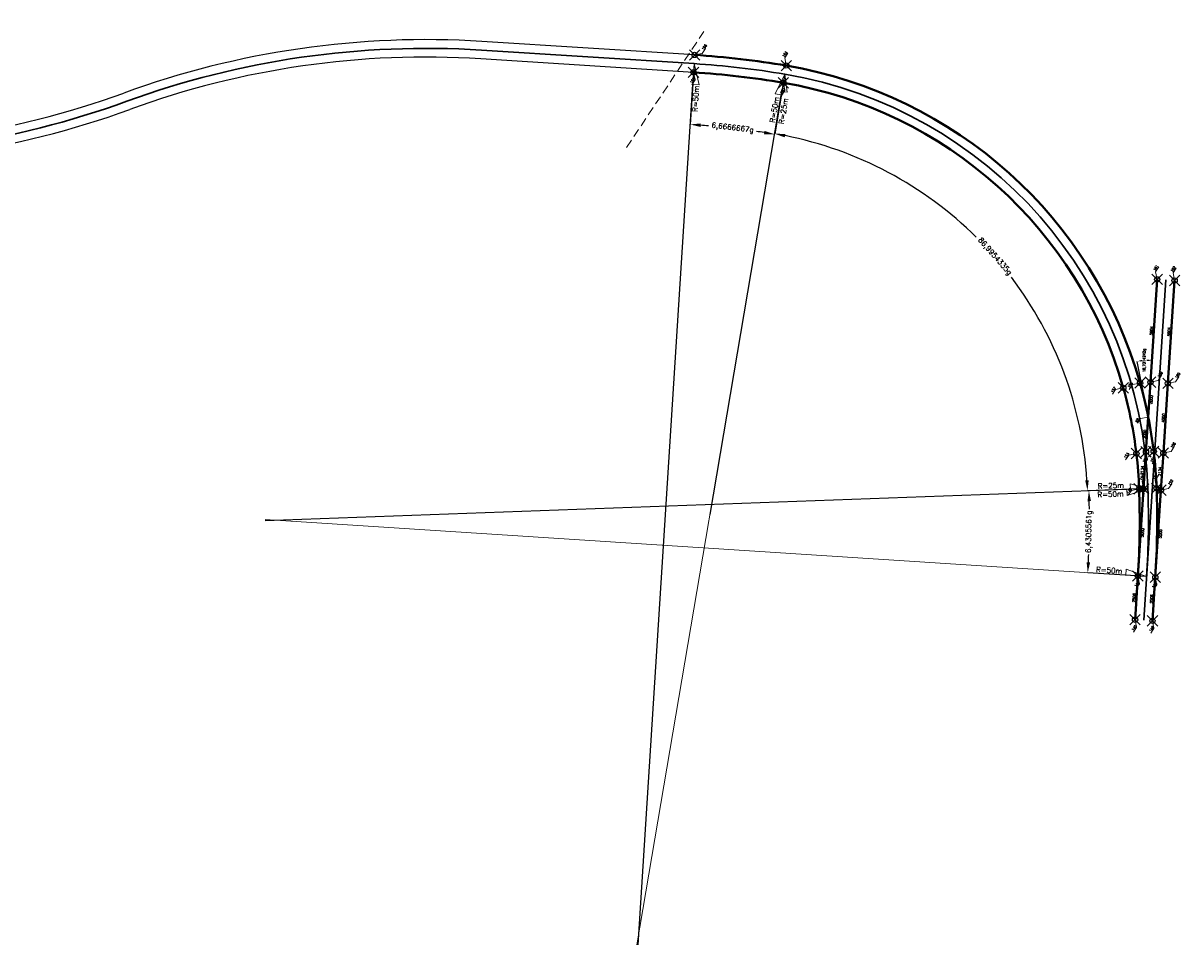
# Model space of a CAD drawing. Header units: metres. Extents: x 6603774 to 6604307, y 5739787 to 5740703.
# Tile 22 of 30: x 6604115 to 6604182, y 5739787 to 5739840. Entities that reach past the tile are written whole.
import ezdxf

# ---------------------------------------------------------------- set-up
doc = ezdxf.new("R2010")
doc.units = ezdxf.units.M
doc.header["$PDMODE"] = 35
doc.header["$PDSIZE"] = 0.3
doc.linetypes.add('DASHDOT', pattern=[25.4, 12.7, -6.35, 0, -6.35])
doc.linetypes.add('DASHED', pattern=[0.75, 0.5, -0.25])
doc.layers.add('-punkty-specyf', color=7, linetype='Continuous')
for name, color, linetype, lineweight in [('-spec-dług-szyn', 7, 'Continuous', 20), ('-spec-wym-k-zewn', 30, 'Continuous', 13), ('-spec-wym-kąt-blok', 160, 'Continuous', 13), ('mat-szyna 76C1(VK Ri60)', 3, 'Continuous', 40), ('mat-szyna R60R2', 7, 'Continuous', 40), ('Opis', 7, 'Continuous', 13), ('OSIE_TORU', 10, 'DASHDOT', 30), ('szyna 59R2 (między zwr. a krzyż.)', 222, 'Continuous', 40), ('szyna 60R2 (między zwr. a krzyż.)', 254, 'Continuous', 40), ('T_szyny 60R2 R290', 14, 'Continuous', 40), ('wsp-KrzyżownicRZ', 1, 'Continuous', 15), ('wsp-tocznej-szyn RZ', 114, 'Continuous', 15), ('zwrotnica R50m', 140, 'Continuous', 40)]:
    doc.layers.add(name, color=color, linetype=linetype, lineweight=lineweight)
doc.styles.add('dług-szyn', font='txt.shx')
doc.styles.add('prom-specyf', font='txt.shx')
doc.styles.add('WSP', font='txt.shx', dxfattribs={"width": 0.8})
doc.dimstyles.new('Długości-szyn-spec', dxfattribs={"dimtxt": 0.15, "dimasz": 0.01, "dimexe": 1.25, "dimexo": 0, "dimgap": 0, "dimtad": 0, "dimdec": 0, "dimlfac": 1000, "dimtxsty": 'dług-szyn', "dimblk": 'NONE', "dimcen": 0, "dimse1": 1, "dimse2": 1, "dimsd1": 1, "dimsd2": 1, "dimaunit": 1, "dimadec": 3, "dimazin": 0, "dimtfac": 1, "dimtdec": 0, "dimtmove": 0, "dimatfit": 3, "dimldrblk": 'NONE', "dimfxl": 1, "dimtolj": 1, "dimarcsym": 0})
doc.dimstyles.new('krzyz-tory-w-100-kąty', dxfattribs={"dimtxt": 0.15, "dimasz": 0.15, "dimexe": 0, "dimexo": 0, "dimgap": 0.03, "dimtad": 0, "dimdec": 0, "dimtxsty": 'prom-specyf', "dimcen": 0, "dimaunit": 2, "dimadec": 7, "dimazin": 0, "dimtfac": 1, "dimtdec": 0, "dimtmove": 0, "dimatfit": 3, "dimfxl": 1, "dimarcsym": 0})
doc.dimstyles.new('Strzałka -pra-duża-spec', dxfattribs={"dimtxt": 0.3, "dimasz": 1.2, "dimexe": 0, "dimexo": 0, "dimgap": 0.005, "dimtad": 3, "dimjust": 1, "dimdec": 0, "dimzin": 0, "dimdsep": 46, "dimtxsty": 'prom-specyf', "dimblk": 'STRZAŁKA1', "dimcen": 0, "dimdle": 0.6, "dimclrd": 256, "dimadec": 0, "dimazin": 0, "dimtfac": 0.75, "dimtdec": 0, "dimtofl": 0, "dimtmove": 2, "dimatfit": 3, "dimfxl": 1, "dimtolj": 1, "dimtzin": 0, "dimlwd": -1, "dimarcsym": 0})
doc.dimstyles.new('Strzałka -pra-spec', dxfattribs={"dimtxt": 0.3, "dimasz": 1, "dimexe": 0, "dimexo": 0, "dimgap": 0.005, "dimtad": 3, "dimjust": 1, "dimdec": 0, "dimzin": 0, "dimdsep": 46, "dimtxsty": 'prom-specyf', "dimblk": 'STRZAŁKA1', "dimcen": 0, "dimdle": 0.6, "dimclrd": 256, "dimadec": 0, "dimazin": 0, "dimtfac": 0.75, "dimtdec": 0, "dimtofl": 0, "dimtmove": 2, "dimatfit": 3, "dimfxl": 1, "dimtolj": 1, "dimtzin": 0, "dimlwd": -1, "dimarcsym": 0})
doc.dimstyles.new('Strzałka le--spec', dxfattribs={"dimtxt": 0.3, "dimasz": 1, "dimexe": 0, "dimexo": 0, "dimgap": 0.02, "dimtad": 1, "dimdec": 0, "dimzin": 0, "dimdsep": 46, "dimtxsty": 'prom-specyf', "dimblk": 'STZRAŁKA-LEWA', "dimcen": 0, "dimdle": 0.6, "dimadec": 0, "dimazin": 0, "dimtfac": 0.75, "dimtdec": 0, "dimtofl": 0, "dimtmove": 2, "dimatfit": 3, "dimfxl": 1, "dimtolj": 1, "dimtzin": 0, "dimarcsym": 0})
doc.dimstyles.new('Strzałka le-duża-spec', dxfattribs={"dimtxt": 0.3, "dimasz": 1.2, "dimexe": 0, "dimexo": 0, "dimgap": 0.02, "dimtad": 1, "dimdec": 0, "dimzin": 0, "dimdsep": 46, "dimtxsty": 'prom-specyf', "dimblk": 'STZRAŁKA-LEWA', "dimcen": 0, "dimdle": 0.6, "dimadec": 0, "dimazin": 0, "dimtfac": 0.75, "dimtdec": 0, "dimtofl": 0, "dimtmove": 2, "dimatfit": 3, "dimfxl": 1, "dimtolj": 1, "dimtzin": 0, "dimarcsym": 0})
doc.dimstyles.new('tory-w-100-kąty', dxfattribs={"dimtxt": 0.15, "dimasz": 0.6, "dimexe": 0, "dimexo": 0, "dimgap": 0, "dimtad": 0, "dimdec": 0, "dimtxsty": 'prom-specyf', "dimcen": 0, "dimaunit": 2, "dimadec": 7, "dimazin": 0, "dimtfac": 1, "dimtdec": 0, "dimtmove": 0, "dimatfit": 3, "dimfxl": 1, "dimarcsym": 0})

# ---------------------------------------------------------------- blocks, each defined once
blk = doc.blocks.new('STZRAŁKA-LEWA')
for p, q in [((-1, 0), (0, 0)), ((0, 0), (-1, -0.2991958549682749)), ((-1, 0), (-1, -0.2991958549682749))]:
    blk.add_line(p, q)
blk = doc.blocks.new('*D45')
at = {"layer": '-spec-wym-k-zewn', "color": 0, "lineweight": -2, "transparency": 16777216}
blk.add_line((6604129.072811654, 5739811.742826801), (6604178.440648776, 5739813.525144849), dxfattribs=at)
at = {"layer": 'Defpoints', "color": 0, "transparency": 16777216}
for p in [(6604179.639867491, 5739813.568440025), (6604129.672421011, 5739811.764474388)]:
    blk.add_point(p, dxfattribs=at)
at = {"layer": '-spec-wym-k-zewn', "color": 0, "lineweight": -2, "transparency": 16777216, "xscale": 1.2, "yscale": 1.2, "zscale": 1.2, "rotation": 2.06764109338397}
blk.add_blockref('STZRAŁKA-LEWA', (6604179.639867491, 5739813.568440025), dxfattribs=at)
at = {"layer": '-spec-wym-k-zewn', "color": 0, "transparency": 16777216, "insert": (6604177.501803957, 5739813.246601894), "char_height": 0.3, "attachment_point": 5, "rotation": 2.0676410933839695, "style": 'prom-specyf'}
blk.add_mtext('\\A1;R=50m', dxfattribs=at)
blk = doc.blocks.new('STRZAŁKA1')
for p, q in [((0, 0), (-1, 0.2991958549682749)), ((-1, 0), (-1, 0.2991958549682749)), ((-1, 0), (0, 0))]:
    blk.add_line(p, q)
blk = doc.blocks.new('*D46')
at = {"layer": '-spec-wym-k-zewn', "transparency": 16777216}
blk.add_line((6604178.369608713, 5739808.598418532), (6604129.073685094, 5739811.803401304), dxfattribs=at)
at = {"layer": 'Defpoints', "color": 0, "transparency": 16777216}
for p in [(6604129.672421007, 5739811.764474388), (6604179.567080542, 5739808.5205647)]:
    blk.add_point(p, dxfattribs=at)
at = {"layer": '-spec-wym-k-zewn', "transparency": 16777216, "xscale": 1.2, "yscale": 1.2, "zscale": 1.2, "rotation": 356.2801406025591}
blk.add_blockref('STRZAŁKA1', (6604179.567080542, 5739808.5205647), dxfattribs=at)
at = {"layer": '-spec-wym-k-zewn', "color": 0, "transparency": 16777216, "insert": (6604177.424836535, 5739808.88531663), "char_height": 0.3, "attachment_point": 5, "rotation": 356.2801406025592, "style": 'prom-specyf'}
blk.add_mtext('\\A1;R=50m', dxfattribs=at)
blk = doc.blocks.new('*D47')
at = {"layer": '-spec-wym-k-zewn', "transparency": 16777216}
blk.add_line((6604178.640518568, 5739813.53236071), (6604154.056534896, 5739812.644809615), dxfattribs=at)
at = {"layer": 'Defpoints', "color": 0, "transparency": 16777216}
for p in [(6604179.639867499, 5739813.568440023), (6604154.656144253, 5739812.666457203)]:
    blk.add_point(p, dxfattribs=at)
at = {"layer": '-spec-wym-k-zewn', "transparency": 16777216, "rotation": 2.067641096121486}
blk.add_blockref('STRZAŁKA1', (6604179.639867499, 5739813.568440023), dxfattribs=at)
at = {"layer": '-spec-wym-k-zewn', "color": 0, "transparency": 16777216, "insert": (6604177.516764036, 5739813.736237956), "char_height": 0.3, "attachment_point": 5, "rotation": 2.067641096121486, "style": 'prom-specyf'}
blk.add_mtext('\\A1;R=25m', dxfattribs=at)
blk = doc.blocks.new('*D48')
at = {"layer": '-spec-wym-k-zewn', "color": 0, "lineweight": -2, "transparency": 16777216}
blk.add_line((6604154.555706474, 5739812.074923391), (6604158.673655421, 5739836.327809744), dxfattribs=at)
at = {"layer": 'Defpoints', "color": 0, "transparency": 16777216}
for p in [(6604158.841051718, 5739837.313699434), (6604154.656144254, 5739812.666457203)]:
    blk.add_point(p, dxfattribs=at)
at = {"layer": '-spec-wym-k-zewn', "color": 0, "lineweight": -2, "transparency": 16777216, "rotation": 80.36353128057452}
blk.add_blockref('STZRAŁKA-LEWA', (6604158.841051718, 5739837.313699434), dxfattribs=at)
at = {"layer": '-spec-wym-k-zewn', "color": 0, "transparency": 16777216, "insert": (6604158.762436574, 5739835.199933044), "char_height": 0.3, "attachment_point": 5, "rotation": 80.36353128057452, "style": 'prom-specyf'}
blk.add_mtext('\\A1;R=25m', dxfattribs=at)
blk = doc.blocks.new('*D49')
at = {"layer": '-spec-wym-k-zewn', "transparency": 16777216}
blk.add_line((6604158.640176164, 5739836.130631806), (6604150.37079899, 5739787.427681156), dxfattribs=at)
at = {"layer": 'Defpoints', "color": 0, "transparency": 16777216}
for p in [(6604158.841051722, 5739837.313699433), (6604150.471236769, 5739788.01921497)]:
    blk.add_point(p, dxfattribs=at)
at = {"layer": '-spec-wym-k-zewn', "transparency": 16777216, "xscale": 1.2, "yscale": 1.2, "zscale": 1.2, "rotation": 80.3635312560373}
blk.add_blockref('STRZAŁKA1', (6604158.841051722, 5739837.313699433), dxfattribs=at)
at = {"layer": '-spec-wym-k-zewn', "color": 0, "transparency": 16777216, "insert": (6604158.246897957, 5739835.270811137), "char_height": 0.3, "attachment_point": 5, "rotation": 80.3635312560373, "style": 'prom-specyf'}
blk.add_mtext('\\A1;R=50m', dxfattribs=at)
blk = doc.blocks.new('*D50')
at = {"layer": '-spec-wym-k-zewn', "color": 0, "lineweight": -2, "transparency": 16777216}
blk.add_line((6604150.433181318, 5739787.42042303), (6604153.566413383, 5739836.720959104), dxfattribs=at)
at = {"layer": 'Defpoints', "color": 0, "transparency": 16777216}
for p in [(6604153.642524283, 5739837.918542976), (6604150.471236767, 5739788.019214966)]:
    blk.add_point(p, dxfattribs=at)
at = {"layer": '-spec-wym-k-zewn', "color": 0, "lineweight": -2, "transparency": 16777216, "xscale": 1.2, "yscale": 1.2, "zscale": 1.2, "rotation": 86.36353126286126}
blk.add_blockref('STZRAŁKA-LEWA', (6604153.642524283, 5739837.918542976), dxfattribs=at)
at = {"layer": '-spec-wym-k-zewn', "color": 0, "transparency": 16777216, "insert": (6604153.732835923, 5739835.903616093), "char_height": 0.3, "attachment_point": 5, "rotation": 86.36353126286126, "style": 'prom-specyf'}
blk.add_mtext('\\A1;R=50m', dxfattribs=at)
blk = doc.blocks.new('*D51')
at = {"layer": '-spec-wym-k-zewn', "color": 0, "lineweight": -2, "transparency": 16777216}
for p, q in [((6604153.642524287, 5739837.918542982), (6604153.420991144, 5739834.432780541)), ((6604158.84105172, 5739837.313699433), (6604158.256370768, 5739833.870188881))]:
    blk.add_line(p, q, dxfattribs=at)
for start, end in [(85.05774571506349, 85.62434029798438), (81.1027222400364, 81.66931682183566)]:
    blk.add_arc((6604150.471236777, 5739788.019214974), 46.50720502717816, start, end, dxfattribs=at)
at = {"layer": '-spec-wym-k-zewn', "color": 0, "transparency": 16777216}
for points in [[(6604154.012538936, 5739834.291107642), (6604154.026511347, 5739834.490618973), (6604153.420991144, 5739834.432780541)], [(6604157.680304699, 5739834.065503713), (6604157.648098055, 5739833.868113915), (6604158.256370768, 5739833.870188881)]]:
    blk.add_solid(points, dxfattribs=at)
at = {"layer": 'Defpoints', "color": 0, "transparency": 16777216}
for p in [(6604153.642524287, 5739837.918542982), (6604158.84105172, 5739837.313699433), (6604156.651452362, 5739834.113954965), (6604150.471236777, 5739788.019214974)]:
    blk.add_point(p, dxfattribs=at)
at = {"layer": '-spec-wym-k-zewn', "color": 0, "transparency": 16777216, "insert": (6604155.846046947, 5739834.214794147), "char_height": 0.3, "attachment_point": 5, "rotation": 353.36353126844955, "style": 'prom-specyf'}
blk.add_mtext('6,6666667g', dxfattribs=at)
blk = doc.blocks.new('*D52')
at = {"layer": '-spec-wym-k-zewn', "color": 0, "lineweight": -2, "transparency": 16777216}
for p, q in [((6604158.84105172, 5739837.313699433), (6604158.261597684, 5739833.90097308)), ((6604179.639867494, 5739813.568440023), (6604176.180551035, 5739813.443548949))]:
    blk.add_line(p, q, dxfattribs=at)
for start, end in [(45.27573517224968, 78.76738059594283), (3.663791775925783, 37.15543719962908)]:
    blk.add_arc((6604154.656144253, 5739812.666457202), 21.53842981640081, start, end, dxfattribs=at)
at = {"layer": '-spec-wym-k-zewn', "color": 0, "transparency": 16777216}
for points in [[(6604158.833563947, 5739833.693959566), (6604158.869786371, 5739833.890652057), (6604158.261597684, 5739833.90097308)], [(6604176.25042878, 5739814.047798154), (6604176.05067889, 5739814.037799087), (6604176.180551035, 5739813.443548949)]]:
    blk.add_solid(points, dxfattribs=at)
at = {"layer": 'Defpoints', "color": 0, "transparency": 16777216}
for p in [(6604158.84105172, 5739837.313699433), (6604173.644025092, 5739822.833282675), (6604179.639867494, 5739813.568440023), (6604154.656144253, 5739812.666457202)]:
    blk.add_point(p, dxfattribs=at)
at = {"layer": '-spec-wym-k-zewn', "color": 0, "transparency": 16777216, "insert": (6604170.858120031, 5739826.858001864), "char_height": 0.3, "attachment_point": 5, "rotation": 311.215586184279, "style": 'prom-specyf'}
blk.add_mtext('86,9954335g', dxfattribs=at)
blk = doc.blocks.new('*D53')
at = {"layer": '-spec-wym-k-zewn', "color": 0, "lineweight": -2, "transparency": 16777216}
for p, q in [((6604179.639867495, 5739813.568440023), (6604176.263092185, 5739813.446528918)), ((6604179.567080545, 5739808.520564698), (6604176.195224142, 5739808.73978651))]:
    blk.add_line(p, q, dxfattribs=at)
for start, end in [(0.7717572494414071, 1.330254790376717), (357.0175268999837, 357.5760244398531)]:
    blk.add_arc((6604129.672421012, 5739811.764474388), 46.62102474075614, start, end, dxfattribs=at)
at = {"layer": '-spec-wym-k-zewn', "color": 0, "transparency": 16777216}
for points in [[(6604176.180924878, 5739812.843827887), (6604176.38083696, 5739812.849757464), (6604176.263092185, 5739813.446528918)], [(6604176.330126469, 5739809.332914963), (6604176.130468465, 5739809.344606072), (6604176.195224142, 5739808.73978651)]]:
    blk.add_solid(points, dxfattribs=at)
at = {"layer": 'Defpoints', "color": 0, "transparency": 16777216}
for p in [(6604179.639867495, 5739813.568440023), (6604176.293309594, 5739811.877149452), (6604129.672421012, 5739811.764474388), (6604179.567080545, 5739808.520564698)]:
    blk.add_point(p, dxfattribs=at)
at = {"layer": '-spec-wym-k-zewn', "color": 0, "transparency": 16777216, "insert": (6604176.288599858, 5739811.092300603), "char_height": 0.3, "attachment_point": 5, "rotation": 89.1738908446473, "style": 'prom-specyf'}
blk.add_mtext('6,4305561g', dxfattribs=at)
blk = doc.blocks.new('Wsp-pg50(s)')
for p, q in [((2.182787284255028e-09, -2.182787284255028e-09), (315.0000000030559, 314.9999999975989)), ((315.0000000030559, 314.9999999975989), (645.0000000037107, 314.9999999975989))]:
    blk.add_line(p, q)
at = {"style": 'WSP', "width": 0.8}
blk.add_attdef('WSP', (330.0000000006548, 351.6439682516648), '', height=150, dxfattribs=at)
blk = doc.blocks.new('*D375')
at = {"layer": '-spec-wym-kąt-blok', "color": 0, "lineweight": -2, "transparency": 16777216}
for p, q in [((6604179.631374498, 5739817.815280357), (6604179.024012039, 5739820.851615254)), ((6604179.790544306, 5739819.663981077), (6604179.871408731, 5739820.907840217))]:
    blk.add_line(p, q, dxfattribs=at)
for start, end in [(96.09907206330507, 98.66414550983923), (88.92790243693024, 91.49910587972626)]:
    blk.add_arc((6604179.660796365, 5739817.66819415), 3.24648490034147, start, end, dxfattribs=at)
at = {"layer": '-spec-wym-kąt-blok', "color": 0, "transparency": 16777216}
for points in [[(6604179.176074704, 5739820.853010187), (6604179.167402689, 5739820.902252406), (6604179.024012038, 5739820.851615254)], [(6604179.722584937, 5739820.939088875), (6604179.720494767, 5739820.889132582), (6604179.871408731, 5739820.907840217)]]:
    blk.add_solid(points, dxfattribs=at)
at = {"layer": 'Defpoints', "color": 0, "transparency": 16777216}
for p in [(6604179.587662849, 5739820.913855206), (6604179.790544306, 5739819.663981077), (6604179.631374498, 5739817.815280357), (6604179.660796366, 5739817.668194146), (6604179.660796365, 5739817.668194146)]:
    blk.add_point(p, dxfattribs=at)
at = {"layer": '-spec-wym-kąt-blok', "color": 0, "transparency": 16777216, "insert": (6604179.445863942, 5739820.907556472), "char_height": 0.15, "attachment_point": 5, "rotation": 89.99999999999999, "style": 'prom-specyf'}
blk.add_mtext('16,7014242g', dxfattribs=at)
blk = doc.blocks.new('*D385')
at = {"layer": 'Defpoints', "color": 0, "transparency": 16777216}
for p in [(6604178.928789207, 5739808.562062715), (6604179.06820915, 5739808.552998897), (6604178.905616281, 5739806.051990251)]:
    blk.add_point(p, dxfattribs=at)
at = {"layer": '-spec-dług-szyn', "color": 0, "transparency": 16777216, "insert": (6604178.847492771, 5739807.311558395), "char_height": 0.15, "attachment_point": 5, "rotation": 86.28038307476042, "style": 'dług-szyn'}
blk.add_mtext('\\A1;2506', dxfattribs=at)
blk = doc.blocks.new('_None')
blk = doc.blocks.new('*D386')
at = {"layer": 'Defpoints', "color": 0, "transparency": 16777216}
for p in [(6604179.392579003, 5739813.542466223), (6604179.497195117, 5739813.535665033), (6604179.06820915, 5739808.552998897)]:
    blk.add_point(p, dxfattribs=at)
at = {"layer": '-spec-dług-szyn', "color": 0, "transparency": 16777216, "insert": (6604179.33501019, 5739811.040931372), "char_height": 0.15, "attachment_point": 5, "rotation": 86.2803830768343, "style": 'dług-szyn'}
blk.add_mtext('\\A1;5000', dxfattribs=at)
blk = doc.blocks.new('*D387')
at = {"layer": 'Defpoints', "color": 0, "transparency": 16777216}
for p in [(6604179.391628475, 5739815.681471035), (6604179.531048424, 5739815.672407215), (6604179.392579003, 5739813.542466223)]:
    blk.add_point(p, dxfattribs=at)
at = {"layer": '-spec-dług-szyn', "color": 0, "transparency": 16777216, "insert": (6604179.322393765, 5739814.616500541), "char_height": 0.15, "attachment_point": 5, "rotation": 86.2803830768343, "style": 'dług-szyn'}
blk.add_mtext('\\A1;2134', dxfattribs=at)
blk = doc.blocks.new('*D388')
at = {"layer": 'Defpoints', "color": 0, "transparency": 16777216}
for p in [(6604179.521376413, 5739817.677257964), (6604179.660796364, 5739817.668194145), (6604179.531048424, 5739815.672407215)]:
    blk.add_point(p, dxfattribs=at)
at = {"layer": '-spec-dług-szyn', "color": 0, "transparency": 16777216, "insert": (6604179.456502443, 5739816.679364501), "char_height": 0.15, "attachment_point": 5, "rotation": 86.2803830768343, "style": 'dług-szyn'}
blk.add_mtext('\\A1;2000', dxfattribs=at)
blk = doc.blocks.new('*D389')
at = {"layer": 'Defpoints', "color": 0, "transparency": 16777216}
for p in [(6604179.790544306, 5739819.663981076), (6604179.899438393, 5739819.656901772), (6604179.660796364, 5739817.668194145)]:
    blk.add_point(p, dxfattribs=at)
at = {"layer": '-spec-dług-szyn', "color": 0, "transparency": 16777216, "insert": (6604179.834564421, 5739818.659008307), "char_height": 0.15, "attachment_point": 5, "rotation": 86.2803830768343, "style": 'dług-szyn'}
blk.add_mtext('\\A1;2000', dxfattribs=at)
blk = doc.blocks.new('*D390')
at = {"layer": 'Defpoints', "color": 0, "transparency": 16777216}
for p in [(6604180.034133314, 5739825.564500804), (6604180.173553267, 5739825.555436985), (6604179.790544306, 5739819.663981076)]:
    blk.add_point(p, dxfattribs=at)
at = {"layer": '-spec-dług-szyn', "color": 0, "transparency": 16777216, "insert": (6604179.842628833, 5739822.618772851), "char_height": 0.15, "attachment_point": 5, "rotation": 86.2803830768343, "style": 'dług-szyn'}
blk.add_mtext('\\A1;5904', dxfattribs=at)
blk = doc.blocks.new('*D391')
at = {"layer": 'Defpoints', "color": 0, "transparency": 16777216}
for p in [(6604179.935629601, 5739808.496602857), (6604180.066102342, 5739808.488120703), (6604179.903509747, 5739805.98711628)]:
    blk.add_point(p, dxfattribs=at)
at = {"layer": '-spec-dług-szyn', "color": 0, "transparency": 16777216, "insert": (6604179.854333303, 5739807.246100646), "char_height": 0.15, "attachment_point": 5, "rotation": 86.28038307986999, "style": 'dług-szyn'}
blk.add_mtext('\\A1;2506', dxfattribs=at)
blk = doc.blocks.new('*D392')
at = {"layer": 'Defpoints', "color": 0, "transparency": 16777216}
for p in [(6604180.390472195, 5739813.477588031), (6604180.524149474, 5739813.468897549), (6604180.066102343, 5739808.488120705)]:
    blk.add_point(p, dxfattribs=at)
at = {"layer": '-spec-dług-szyn', "color": 0, "transparency": 16777216, "insert": (6604180.361964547, 5739810.974163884), "char_height": 0.15, "attachment_point": 5, "rotation": 86.28038308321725, "style": 'dług-szyn'}
blk.add_mtext('\\A1;5000', dxfattribs=at)
blk = doc.blocks.new('*D393')
at = {"layer": 'Defpoints', "color": 0, "transparency": 16777216}
for p in [(6604180.39846915, 5739815.616015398), (6604180.52894189, 5739815.607533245), (6604180.390472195, 5739813.477588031)]:
    blk.add_point(p, dxfattribs=at)
at = {"layer": '-spec-dług-szyn', "color": 0, "transparency": 16777216, "insert": (6604180.329234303, 5739814.551042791), "char_height": 0.15, "attachment_point": 5, "rotation": 86.28038308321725, "style": 'dług-szyn'}
blk.add_mtext('\\A1;2134', dxfattribs=at)
blk = doc.blocks.new('*D394')
at = {"layer": 'Defpoints', "color": 0, "transparency": 16777216}
for p in [(6604180.657965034, 5739819.607589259), (6604180.788437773, 5739819.599107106), (6604180.52894189, 5739815.607533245)]:
    blk.add_point(p, dxfattribs=at)
at = {"layer": '-spec-dług-szyn', "color": 0, "transparency": 16777216, "insert": (6604180.528217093, 5739817.611802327), "char_height": 0.15, "attachment_point": 5, "rotation": 86.28038308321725, "style": 'dług-szyn'}
blk.add_mtext('\\A1;4000', dxfattribs=at)
blk = doc.blocks.new('*D395')
at = {"layer": 'Defpoints', "color": 0, "transparency": 16777216}
for p in [(6604181.040973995, 5739825.499045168), (6604181.171446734, 5739825.490563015), (6604180.788437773, 5739819.599107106)]:
    blk.add_point(p, dxfattribs=at)
at = {"layer": '-spec-dług-szyn', "color": 0, "transparency": 16777216, "insert": (6604180.849469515, 5739822.553317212), "char_height": 0.15, "attachment_point": 5, "rotation": 86.28038308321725, "style": 'dług-szyn'}
blk.add_mtext('\\A1;5904', dxfattribs=at)

msp = doc.modelspace()

# ---------------------------------------------------------------- linework, layer by layer
at = {"layer": '-punkty-specyf'}
for p in [(6604153.674237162, 5739838.417536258), (6604153.610811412, 5739837.419549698), (6604158.924749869, 5739837.806644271), (6604158.75735357, 5739836.820754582), (6604180.173553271, 5739825.555436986), (6604181.171446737, 5739825.490563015), (6604179.192036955, 5739819.611957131), (6604179.790544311, 5739819.663981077), (6604180.788437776, 5739819.599107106), (6604178.229845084, 5739819.339584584), (6604178.982890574, 5739815.574964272), (6604179.531048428, 5739815.672407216), (6604179.975818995, 5739815.693678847), (6604180.528941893, 5739815.607533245), (6604179.140193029, 5739813.55040036), (6604179.392579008, 5739813.542466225), (6604180.139541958, 5739813.586479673), (6604180.390472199, 5739813.477588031), (6604179.068209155, 5739808.552998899), (6604180.066102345, 5739808.488120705), (6604178.905616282, 5739806.051990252), (6604179.903509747, 5739805.987116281)]:
    msp.add_point(p, dxfattribs=at)
at = {"layer": '-spec-wym-kąt-blok'}
msp.add_line((6604179.660796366, 5739817.668194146), (6604179.631374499, 5739817.815280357), dxfattribs=at)
for p, q in [((6604153.674237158, 5739838.417536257), (6604141.490312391, 5739839.191869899)), ((6604153.610811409, 5739837.419549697), (6604141.426886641, 5739838.193883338))]:
    msp.add_line(p, q)
for centre, radius, start, end in [((6604138.287312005, 5739788.793548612), 50.49999999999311, 86.36353126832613, 110.0531322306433), ((6604138.287312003, 5739788.793548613), 49.49999999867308, 86.36353126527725, 110.0531322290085), ((6604103.998171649, 5739882.731053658), 49.50000000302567, 266.3635312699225, 290.0531322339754), ((6604103.998171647, 5739882.731053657), 50.50000000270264, 266.3635312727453, 290.0531322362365)]:
    msp.add_arc(centre, radius, start, end)
at = {"layer": 'mat-szyna 76C1(VK Ri60)', "ltscale": 3, "flags": 128}
for points in [[(6604179.660796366, 5739817.668194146), (6604179.790544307, 5739819.663981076)], [(6604180.528941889, 5739815.607533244), (6604180.788437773, 5739819.599107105)], [(6604179.531048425, 5739815.672407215), (6604179.660796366, 5739817.668194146)]]:
    msp.add_lwpolyline(points, dxfattribs=at)
at = {"layer": 'mat-szyna 76C1(VK Ri60)', "ltscale": 3}
for centre, radius, start, end in [((6604154.656144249, 5739812.666457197), 24.4999999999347, 6.817922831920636, 15.80549608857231), ((6604154.656144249, 5739812.666457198), 25.49999999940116, 11.31170945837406, 15.80549608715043), ((6604154.656144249, 5739812.666457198), 25.49999999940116, 6.817922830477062, 11.31170945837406)]:
    msp.add_arc(centre, radius, start, end, dxfattribs=at)
at = {"layer": 'mat-szyna R60R2', "flags": 128}
for points in [[(6604179.790544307, 5739819.663981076), (6604180.173553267, 5739825.555436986)], [(6604180.788437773, 5739819.599107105), (6604181.171446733, 5739825.490563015)], [(6604178.905616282, 5739806.051990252), (6604179.068209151, 5739808.552998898)], [(6604179.903509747, 5739805.987116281), (6604180.066102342, 5739808.488120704)]]:
    msp.add_lwpolyline(points, dxfattribs=at)
at = {"layer": 'Opis', "color": 251, "linetype": 'DASHED', "lineweight": 13}
msp.add_line((6604149.774202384, 5739833.112726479), (6604154.202731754, 5739839.759984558), dxfattribs=at)
at = {"layer": 'OSIE_TORU', "linetype": 'ByBlock', "ltscale": 0.1, "flags": 128}
msp.add_lwpolyline([(6604179.567080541, 5739808.52056469, 0.02525810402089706), (6604179.63986749, 5739813.568440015, 0.355572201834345), (6604158.841051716, 5739837.313699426, 0.02618592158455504), (6604153.642524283, 5739837.918542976), (6604141.458599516, 5739838.692876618, 0.1037350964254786), (6604121.142741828, 5739835.762301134, -0.1037350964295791), (6604100.826884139, 5739832.831725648), (6603984.282068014, 5739840.238581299)], format="xyb", dxfattribs=at)
msp.add_lwpolyline([(6604179.404563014, 5739806.019553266), (6604180.6725, 5739825.523)], dxfattribs=at)
at = {"layer": 'szyna 59R2 (między zwr. a krzyż.)'}
for centre, radius, start, end in [((6604154.656144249, 5739812.666457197), 24.4999999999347, 2.067641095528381, 6.817922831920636), ((6604154.656144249, 5739812.666457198), 25.49999999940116, 2.067641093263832, 6.817922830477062)]:
    msp.add_arc(centre, radius, start, end, dxfattribs=at)
at = {"layer": 'szyna 60R2 (między zwr. a krzyż.)', "flags": 128}
for points in [[(6604179.392579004, 5739813.542466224), (6604179.531048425, 5739815.672407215)], [(6604180.390472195, 5739813.477588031), (6604180.528941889, 5739815.607533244)]]:
    msp.add_lwpolyline(points, dxfattribs=at)
at = {"layer": 'T_szyny 60R2 R290', "ltscale": 3}
for centre, radius, start, end in [((6604150.471236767, 5739788.019214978), 50.49999999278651, 80.36353125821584, 86.36353126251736), ((6604154.656144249, 5739812.666457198), 25.49999999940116, 15.80549608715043, 80.36353127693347), ((6604150.471236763, 5739788.019214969), 49.50000000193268, 80.36353125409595, 86.36353125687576), ((6604154.656144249, 5739812.666457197), 24.4999999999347, 15.80549608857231, 80.36353127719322)]:
    msp.add_arc(centre, radius, start, end, dxfattribs=at)
at = {"layer": 'zwrotnica R50m', "flags": 128}
for points in [[(6604179.068209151, 5739808.552998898), (6604179.392579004, 5739813.542466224)], [(6604180.066102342, 5739808.488120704), (6604180.390472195, 5739813.477588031)]]:
    msp.add_lwpolyline(points, dxfattribs=at)
at = {"layer": 'zwrotnica R50m'}
for centre, radius, start, end in [((6604129.672421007, 5739811.76447438), 49.50000000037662, 356.2801406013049, 2.067641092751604), ((6604129.672421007, 5739811.764474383), 50.49999999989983, 356.2801405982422, 2.067641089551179)]:
    msp.add_arc(centre, radius, start, end, dxfattribs=at)

# ---------------------------------------------------------------- block references
at = {"layer": 'wsp-KrzyżownicRZ'}
ref = msp.add_blockref('Wsp-pg50(s)', (6604179.660796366, 5739817.668194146), dxfattribs=dict(at, xscale=-0.0009999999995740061, yscale=0.0009999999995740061, zscale=0.0009999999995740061, rotation=56.32769503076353))
ref.add_attrib('WSP', 'K8', (6604179.035603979, 5739817.339997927), dxfattribs={"layer": '0', "height": 0.1499999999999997, "rotation": 56.32769541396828, "style": 'WSP', "width": 0.8})
at = {"layer": 'wsp-tocznej-szyn RZ'}
ref = msp.add_blockref('Wsp-pg50(s)', (6604153.674237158, 5739838.417536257), dxfattribs=dict(at, xscale=-0.0009999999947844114, yscale=0.0009999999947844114, zscale=0.0009999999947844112, rotation=236.3276950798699))
ref.add_attrib('WSP', '166', (6604154.201256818, 5739838.673873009), dxfattribs={"layer": '0', "height": 0.1499999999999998, "rotation": 56.32769516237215, "style": 'WSP', "width": 0.8})
at = {"layer": 'wsp-tocznej-szyn RZ', "xscale": 0.0009999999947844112, "yscale": 0.0009999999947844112, "zscale": 0.0009999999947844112, "rotation": 56.32769507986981}
for p, values in [((6604158.924749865, 5739837.80664427), {'WSP': '164'}), ((6604180.173553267, 5739825.555436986), {'WSP': '161'}), ((6604181.171446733, 5739825.490563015), {'WSP': '162'}), ((6604179.392579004, 5739813.542466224), {'WSP': '150'}), ((6604180.139541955, 5739813.586479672), {'WSP': '151'})]:
    msp.add_blockref('Wsp-pg50(s)', p, dxfattribs=at).add_auto_attribs(values)
at = {"layer": 'wsp-tocznej-szyn RZ'}
ref = msp.add_blockref('Wsp-pg50(s)', (6604153.610811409, 5739837.419549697), dxfattribs=dict(at, xscale=0.0009999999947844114, yscale=0.0009999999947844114, zscale=0.0009999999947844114, rotation=236.3276950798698))
ref.add_attrib('WSP', '165', (6604153.53290013, 5739836.767880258), dxfattribs={"layer": '0', "height": 0.1499999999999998, "rotation": 56.32769516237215, "style": 'WSP', "width": 0.8})
ref = msp.add_blockref('Wsp-pg50(s)', (6604158.757353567, 5739836.820754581), dxfattribs=dict(at, xscale=0.0009999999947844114, yscale=0.0009999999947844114, zscale=0.0009999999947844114, rotation=236.3276950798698))
ref.add_attrib('WSP', '163', (6604158.679442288, 5739836.169085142), dxfattribs={"layer": '0', "height": 0.1499999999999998, "rotation": 56.32769516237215, "style": 'WSP', "width": 0.8})
ref = msp.add_blockref('Wsp-pg50(s)', (6604179.192036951, 5739819.61195713), dxfattribs=dict(at, xscale=-0.0009999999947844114, yscale=0.0009999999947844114, zscale=0.0009999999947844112, rotation=56.32769507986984))
ref.add_attrib('WSP', '158', (6604178.601021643, 5739819.31253468), dxfattribs={"layer": '0', "height": 0.1499999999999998, "rotation": 56.32769516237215, "style": 'WSP', "width": 0.8})
ref = msp.add_blockref('Wsp-pg50(s)', (6604179.790544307, 5739819.663981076), dxfattribs=dict(at, xscale=-0.0009999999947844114, yscale=0.0009999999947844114, zscale=0.0009999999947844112, rotation=236.3276950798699))
ref.add_attrib('WSP', '159', (6604180.317563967, 5739819.920317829), dxfattribs={"layer": '0', "height": 0.1499999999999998, "rotation": 56.32769516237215, "style": 'WSP', "width": 0.8})
ref = msp.add_blockref('Wsp-pg50(s)', (6604180.788437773, 5739819.599107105), dxfattribs=dict(at, xscale=-0.0009999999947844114, yscale=0.0009999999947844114, zscale=0.0009999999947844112, rotation=236.3276950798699))
ref.add_attrib('WSP', '160', (6604181.315457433, 5739819.855443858), dxfattribs={"layer": '0', "height": 0.1499999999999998, "rotation": 56.32769516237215, "style": 'WSP', "width": 0.8})
ref = msp.add_blockref('Wsp-pg50(s)', (6604178.229845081, 5739819.339584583), dxfattribs=dict(at, xscale=-0.0009999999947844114, yscale=0.0009999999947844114, zscale=0.0009999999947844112, rotation=56.32769507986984))
ref.add_attrib('WSP', '157', (6604177.638829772, 5739819.040162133), dxfattribs={"layer": '0', "height": 0.1499999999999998, "rotation": 56.32769516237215, "style": 'WSP', "width": 0.8})
ref = msp.add_blockref('Wsp-pg50(s)', (6604180.528941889, 5739815.607533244), dxfattribs=dict(at, xscale=-0.0009999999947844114, yscale=0.0009999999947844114, zscale=0.0009999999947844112, rotation=236.3276950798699))
ref.add_attrib('WSP', '156', (6604181.055961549, 5739815.863869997), dxfattribs={"layer": '0', "height": 0.1499999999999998, "rotation": 56.32769516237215, "style": 'WSP', "width": 0.8})
ref = msp.add_blockref('Wsp-pg50(s)', (6604178.982890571, 5739815.574964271), dxfattribs=dict(at, xscale=-0.0009999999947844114, yscale=0.0009999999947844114, zscale=0.0009999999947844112, rotation=56.32769507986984))
ref.add_attrib('WSP', '153', (6604178.391875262, 5739815.275541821), dxfattribs={"layer": '0', "height": 0.1499999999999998, "rotation": 56.32769516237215, "style": 'WSP', "width": 0.8})
ref = msp.add_blockref('Wsp-pg50(s)', (6604179.531048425, 5739815.672407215), dxfattribs=dict(at, xscale=0.0009999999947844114, yscale=0.0009999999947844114, zscale=0.0009999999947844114, rotation=236.3276950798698))
ref.add_attrib('WSP', '154', (6604179.453137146, 5739815.020737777), dxfattribs={"layer": '0', "height": 0.1499999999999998, "rotation": 56.32769516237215, "style": 'WSP', "width": 0.8})
ref = msp.add_blockref('Wsp-pg50(s)', (6604179.975818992, 5739815.693678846), dxfattribs=dict(at, xscale=0.0009999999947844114, yscale=0.0009999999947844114, zscale=0.0009999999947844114, rotation=236.3276950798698))
ref.add_attrib('WSP', '155', (6604179.897907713, 5739815.042009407), dxfattribs={"layer": '0', "height": 0.1499999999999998, "rotation": 56.32769516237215, "style": 'WSP', "width": 0.8})
ref = msp.add_blockref('Wsp-pg50(s)', (6604180.390472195, 5739813.477588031), dxfattribs=dict(at, xscale=-0.0009999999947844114, yscale=0.0009999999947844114, zscale=0.0009999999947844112, rotation=236.3276950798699))
ref.add_attrib('WSP', '152', (6604180.917491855, 5739813.733924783), dxfattribs={"layer": '0', "height": 0.1499999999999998, "rotation": 56.32769516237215, "style": 'WSP', "width": 0.8})
ref = msp.add_blockref('Wsp-pg50(s)', (6604179.140193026, 5739813.55040036), dxfattribs=dict(at, xscale=-0.0009999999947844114, yscale=0.0009999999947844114, zscale=0.0009999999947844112, rotation=56.32769507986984))
ref.add_attrib('WSP', '149', (6604178.549177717, 5739813.250977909), dxfattribs={"layer": '0', "height": 0.1499999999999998, "rotation": 56.32769516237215, "style": 'WSP', "width": 0.8})
ref = msp.add_blockref('Wsp-pg50(s)', (6604179.068209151, 5739808.552998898), dxfattribs=dict(at, xscale=0.0009999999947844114, yscale=0.0009999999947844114, zscale=0.0009999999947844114, rotation=236.3276950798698))
ref.add_attrib('WSP', '147', (6604178.990297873, 5739807.901329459), dxfattribs={"layer": '0', "height": 0.1499999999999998, "rotation": 56.32769516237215, "style": 'WSP', "width": 0.8})
ref = msp.add_blockref('Wsp-pg50(s)', (6604180.066102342, 5739808.488120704), dxfattribs=dict(at, xscale=0.0009999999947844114, yscale=0.0009999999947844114, zscale=0.0009999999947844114, rotation=236.3276950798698))
ref.add_attrib('WSP', '148', (6604179.988191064, 5739807.836451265), dxfattribs={"layer": '0', "height": 0.1499999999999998, "rotation": 56.32769516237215, "style": 'WSP', "width": 0.8})
ref = msp.add_blockref('Wsp-pg50(s)', (6604178.905616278, 5739806.051990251), dxfattribs=dict(at, xscale=0.0009999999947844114, yscale=0.0009999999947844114, zscale=0.0009999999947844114, rotation=236.3276950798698))
ref.add_attrib('WSP', '145', (6604178.827705, 5739805.400320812), dxfattribs={"layer": '0', "height": 0.1499999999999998, "rotation": 56.32769516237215, "style": 'WSP', "width": 0.8})
ref = msp.add_blockref('Wsp-pg50(s)', (6604179.903509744, 5739805.98711628), dxfattribs=dict(at, xscale=0.0009999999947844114, yscale=0.0009999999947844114, zscale=0.0009999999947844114, rotation=236.3276950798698))
ref.add_attrib('WSP', '146', (6604179.825598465, 5739805.335446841), dxfattribs={"layer": '0', "height": 0.1499999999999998, "rotation": 56.32769516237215, "style": 'WSP', "width": 0.8})

# ---------------------------------------------------------------- dimensions: what is measured, and where the dimension line sits
at = {"layer": '-spec-dług-szyn'}
for base, p1, p2, angle, picture, middle in [((6604180.034133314, 5739825.564500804), (6604179.790544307, 5739819.663981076), (6604180.173553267, 5739825.555436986), 266.2803830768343, '*D390', (6604179.842628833, 5739822.618772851)), ((6604181.040973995, 5739825.499045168), (6604180.788437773, 5739819.599107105), (6604181.171446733, 5739825.490563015), 266.2803830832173, '*D395', (6604180.849469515, 5739822.553317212)), ((6604179.899438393, 5739819.656901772), (6604179.660796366, 5739817.668194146), (6604179.790544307, 5739819.663981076), 266.2803830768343, '*D389', (6604179.834564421, 5739818.659008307)), ((6604180.657965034, 5739819.607589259), (6604180.528941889, 5739815.607533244), (6604180.788437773, 5739819.599107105), 266.2803830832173, '*D394', (6604180.528217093, 5739817.611802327)), ((6604179.521376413, 5739817.677257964), (6604179.531048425, 5739815.672407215), (6604179.660796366, 5739817.668194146), 266.2803830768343, '*D388', (6604179.456502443, 5739816.679364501)), ((6604179.391628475, 5739815.681471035), (6604179.392579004, 5739813.542466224), (6604179.531048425, 5739815.672407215), 266.2803830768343, '*D387', (6604179.322393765, 5739814.616500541)), ((6604180.39846915, 5739815.616015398), (6604180.390472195, 5739813.477588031), (6604180.528941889, 5739815.607533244), 266.2803830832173, '*D393', (6604180.329234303, 5739814.551042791)), ((6604179.497195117, 5739813.535665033), (6604179.068209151, 5739808.552998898), (6604179.392579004, 5739813.542466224), 266.2803830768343, '*D386', (6604179.33501019, 5739811.040931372)), ((6604180.524149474, 5739813.468897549), (6604180.066102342, 5739808.488120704), (6604180.390472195, 5739813.477588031), 266.2803830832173, '*D392', (6604180.361964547, 5739810.974163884))]:
    dim = msp.add_linear_dim(base=base, p1=p1, p2=p2, angle=angle, dimstyle='Długości-szyn-spec', override={"dimtmove": 1}, dxfattribs=at)
    dim.commit()
    dim.dimension.update_dxf_attribs({"geometry": picture, "text_midpoint": middle})
for p1, p2, distance, picture, middle in [((6604178.905616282, 5739806.051990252), (6604179.068209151, 5739808.552998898), 0.1397142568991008, '*D385', (6604178.847492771, 5739807.311558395)), ((6604179.903509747, 5739805.987116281), (6604180.066102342, 5739808.488120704), 0.13074816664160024, '*D391', (6604179.854333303, 5739807.246100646))]:
    dim = msp.add_aligned_dim(p1=p1, p2=p2, distance=distance, dimstyle='Długości-szyn-spec', dxfattribs=at)
    dim.commit()
    dim.dimension.update_dxf_attribs({"geometry": picture, "text_midpoint": middle})
at = {"layer": '-spec-wym-k-zewn'}
for center, mpoint, dimstyle, picture, middle in [((6604150.471236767, 5739788.019214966), (6604153.642524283, 5739837.918542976), 'Strzałka le-duża-spec', '*D50', (6604153.732835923, 5739835.903616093)), ((6604150.471236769, 5739788.01921497), (6604158.841051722, 5739837.313699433), 'Strzałka -pra-duża-spec', '*D49', (6604158.246897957, 5739835.270811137)), ((6604154.656144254, 5739812.666457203), (6604158.841051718, 5739837.313699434), 'Strzałka le--spec', '*D48', (6604158.762436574, 5739835.199933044)), ((6604154.656144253, 5739812.666457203), (6604179.639867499, 5739813.568440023), 'Strzałka -pra-spec', '*D47', (6604177.516764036, 5739813.736237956)), ((6604129.672421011, 5739811.764474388), (6604179.639867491, 5739813.568440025), 'Strzałka le-duża-spec', '*D45', (6604177.501803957, 5739813.246601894)), ((6604129.672421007, 5739811.764474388), (6604179.567080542, 5739808.5205647), 'Strzałka -pra-duża-spec', '*D46', (6604177.424836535, 5739808.88531663))]:
    dim = msp.add_radius_dim(center=center, mpoint=mpoint, dimstyle=dimstyle, override={"dimpost": 'R=<>m'}, dxfattribs=at)
    dim.commit()
    dim.dimension.update_dxf_attribs({"geometry": picture, "text_midpoint": middle, "dimtype": 164})
for base, center, p1, p2, picture, middle in [((6604156.651452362, 5739834.113954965), (6604150.471236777, 5739788.019214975), (6604158.84105172, 5739837.313699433), (6604153.642524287, 5739837.918542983), '*D51', (6604155.846046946, 5739834.214794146)), ((6604173.644025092, 5739822.833282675), (6604154.656144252, 5739812.666457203), (6604179.639867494, 5739813.568440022), (6604158.84105172, 5739837.313699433), '*D52', (6604170.858120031, 5739826.858001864)), ((6604176.293309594, 5739811.877149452), (6604129.672421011, 5739811.764474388), (6604179.567080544, 5739808.520564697), (6604179.639867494, 5739813.568440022), '*D53', (6604176.288599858, 5739811.092300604))]:
    dim = msp.add_angular_dim_3p(base=base, center=center, p1=p1, p2=p2, dimstyle='tory-w-100-kąty', override={"dimtxt": 0.3}, dxfattribs=at)
    dim.commit()
    dim.dimension.update_dxf_attribs({"geometry": picture, "text_midpoint": middle})
at = {"layer": '-spec-wym-kąt-blok'}
dim = msp.add_angular_dim_2l(base=(6604179.587662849, 5739820.913855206), line1=((6604179.660796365, 5739817.668194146), (6604179.790544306, 5739819.663981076)), line2=((6604179.660796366, 5739817.668194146), (6604179.631374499, 5739817.815280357)), dimstyle='krzyz-tory-w-100-kąty', override={"dimtmove": 2}, dxfattribs=at)
dim.commit()
dim.dimension.update_dxf_attribs({"geometry": '*D375', "text_midpoint": (6604179.445863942, 5739820.907556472), "text_rotation": 270})

doc.saveas('drawing.dxf')
